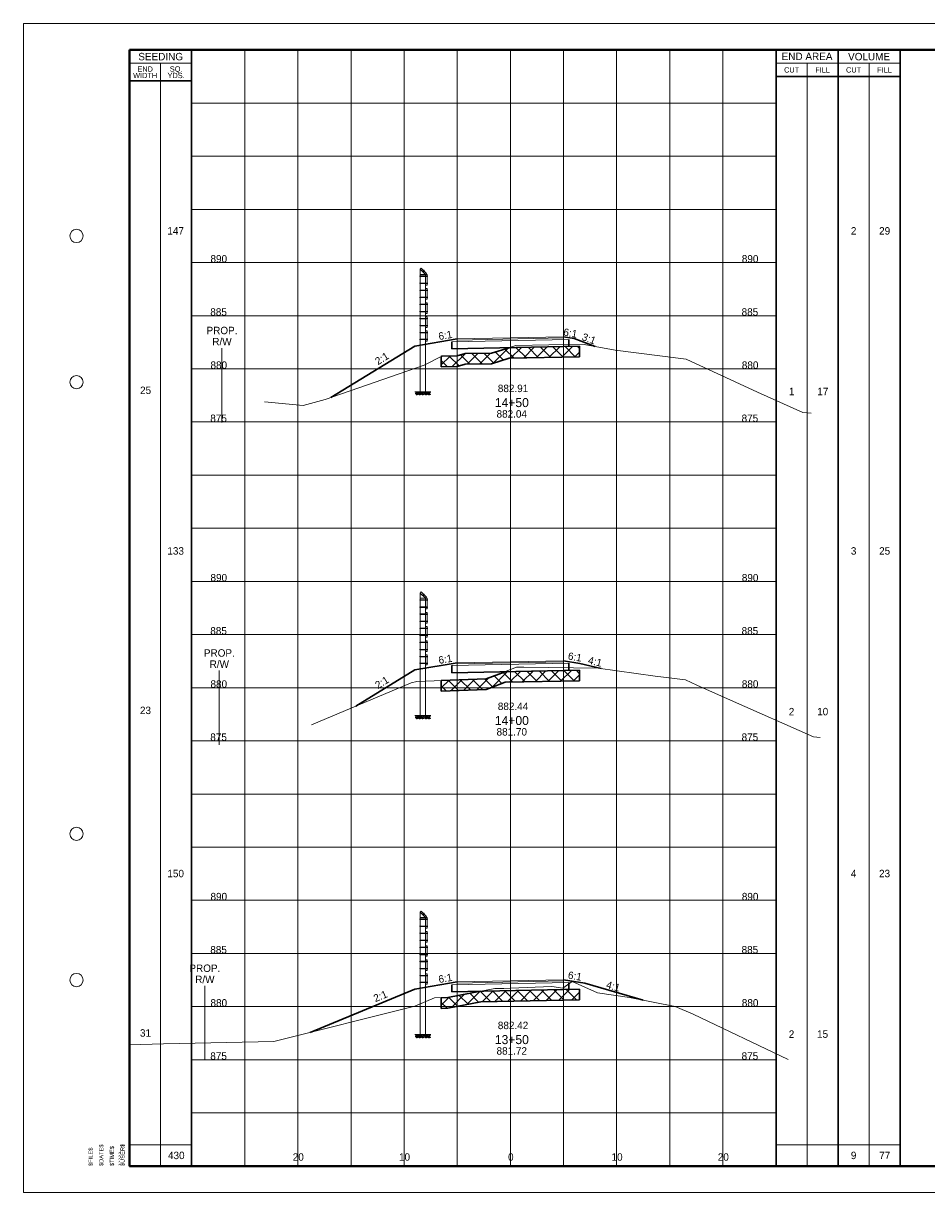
# Paper-space layout 'Layout1' of a CAD drawing. Header units: feet. Extents: x -1005 to 2379, y -670 to 6548.
# Tile 5 of 69: x -10 to 75, y 112 to 222. Entities that reach past the tile are written whole.
import ezdxf
from ezdxf.enums import TextEntityAlignment as Align

# ---------------------------------------------------------------- set-up
doc = ezdxf.new("R2010")
doc.units = ezdxf.units.FT
doc.header["$LTSCALE"] = 5
doc.header["$MEASUREMENT"] = 0
for name, pattern in [('DGN Style 2', [150.837143, 90.502286, -60.334857]), ('DGN Style 3', [211.172, 150.837143, -60.334857]), ('esmtshpr', [5.35, 1, -0.175, -0.175, 4]), ('fencepr', [1, 0.925, 0.075])]:
    doc.linetypes.add(name, pattern=pattern)
for name, color, linetype, lineweight in [('PV_P_Text', 7, 'Continuous', 13), ('RD_P_Cells', 7, 'Continuous', 0), ('RD_P_Fence', 230, 'fencepr', 13), ('RW_P_Esmt_SH', 193, 'esmtshpr', 40), ('SH_Border', 7, 'Continuous', 40), ('SH_Data', 7, 'Continuous', 0), ('SH_Major_Grid_Line', 254, 'Continuous', 13), ('SH_Text', 7, 'Continuous', 13), ('TX_P_20', 7, 'Continuous', 13), ('TX_P_5', 7, 'Continuous', 13), ('TX_P_Misc', 7, 'Continuous', 13), ('TX_X_5', 7, 'Continuous', 0), ('XS_P_Finished_Grade', 3, 'Continuous', 30), ('XS_P_Pavt_Surface', 251, 'Continuous', 13), ('XS_P_Subgrade', 4, 'Continuous', 30), ('XS_P_Undercut', 230, 'Continuous', 30), ('XS_X_Ground_Line', 3, 'DGN Style 2', 13)]:
    doc.layers.add(name, color=color, linetype=linetype, lineweight=lineweight)
doc.layers.add('SH_Cut_Line', color=7, linetype='DGN Style 3', lineweight=0, plot=False)
doc.layers.add('XS_P_Pavt_Layers', color=251, linetype='Continuous', lineweight=0, transparency=0.5)
doc.styles.add('Slanted-Normal LS 0.50', font='font31.shx', dxfattribs={"height": 0.14})
doc.styles.add('Slanted-Sub Title', font='font31.shx', dxfattribs={"height": 0.17})
doc.styles.add('Style-CHAR_FAST_FONT', font='CHAR_FAST_FONT.shx')
doc.styles.add('Style-FONT1', font='FONT1.shx')
doc.styles.add('Style-font30', font='font30.shx')
doc.styles.add('Style-font31', font='font31.shx')
doc.styles.add('Style-font70', font='font70.shx')

# ---------------------------------------------------------------- blocks, each defined once
blk = doc.blocks.new('CROSS_SPLIT_1')
at = {"layer": 'SH_Border', "color": 7, "linetype": 'Continuous', "lineweight": 40, "flags": 128}
blk.add_lwpolyline([(2, 21.5), (33.5, 21.5), (33.5, 0.5), (2, 0.5), (2, 21.5)], close=True, dxfattribs=at)
at = {"layer": 'SH_Border', "color": 7, "linetype": 'Continuous', "lineweight": 0}
for centre in [(1, 18), (1, 15.25), (1, 6.75), (1, 4)]:
    blk.add_circle(centre, 0.125, dxfattribs=at)
at = {"layer": 'SH_Cut_Line', "color": 7, "linetype": 'DGN Style 3', "lineweight": 0, "flags": 128}
blk.add_lwpolyline([(0, 0), (34, 0), (34, 22), (0, 22), (0, 0)], close=True, dxfattribs=at)
at = {"layer": 'SH_Data', "color": 7, "linetype": 'Continuous', "lineweight": 30}
for p, q in [((3.167, 0.5), (3.167, 21.5)), ((14.166, 0.5), (14.166, 21.5)), ((15.333, 0.5), (15.333, 21.5)), ((16.5, 0.5), (16.5, 21.5)), ((3.167, 20.917), (2, 20.917)), ((14.166, 21), (16.5, 21))]:
    blk.add_line(p, q, dxfattribs=at)
at = {"layer": 'SH_Data', "color": 7, "linetype": 'Continuous', "lineweight": 0}
for p, q in [((3.167, 21.25), (2, 21.25)), ((14.166, 21.25), (16.5, 21.25))]:
    blk.add_line(p, q, dxfattribs=at)
at = {"layer": 'SH_Data', "color": 7, "linetype": 'Continuous', "lineweight": 13}
for p, q in [((2.583, 0.5), (2.583, 21.25)), ((14.75, 0.5), (14.75, 21.25)), ((15.917, 0.5), (15.917, 21.25)), ((2, 0.9), (3.167, 0.9)), ((14.166, 0.9), (16.5, 0.9))]:
    blk.add_line(p, q, dxfattribs=at)
at = {"layer": 'SH_Major_Grid_Line', "color": 254, "linetype": 'Continuous', "lineweight": 13}
for p, q in [((4.167, 0.5), (4.167, 21.5)), ((5.167, 0.5), (5.167, 21.5)), ((6.167, 0.5), (6.167, 21.5)), ((7.167, 0.5), (7.167, 21.5)), ((8.166, 0.5), (8.166, 21.5)), ((9.166, 0.5), (9.166, 21.5)), ((10.166, 0.5), (10.166, 21.5)), ((11.166, 0.5), (11.166, 21.5)), ((12.166, 0.5), (12.166, 21.5)), ((13.166, 0.5), (13.166, 21.5)), ((3.167, 20.5), (14.166, 20.5)), ((3.167, 19.5), (14.166, 19.5)), ((3.167, 18.5), (14.166, 18.5)), ((3.167, 17.5), (14.166, 17.5)), ((3.167, 16.5), (14.166, 16.5)), ((3.167, 15.5), (14.166, 15.5)), ((3.167, 14.5), (14.166, 14.5)), ((3.167, 13.5), (14.166, 13.5)), ((3.167, 12.5), (14.166, 12.5)), ((3.167, 11.5), (14.166, 11.5)), ((3.167, 10.5), (14.166, 10.5)), ((3.167, 9.5), (14.166, 9.5)), ((3.167, 8.5), (14.166, 8.5)), ((3.167, 7.5), (14.166, 7.5)), ((3.167, 6.5), (14.166, 6.5)), ((3.167, 5.5), (14.166, 5.5)), ((3.167, 4.5), (14.166, 4.5)), ((3.167, 3.5), (14.166, 3.5)), ((3.167, 2.5), (14.166, 2.5)), ((3.167, 1.5), (14.166, 1.5))]:
    blk.add_line(p, q, dxfattribs=at)
at = {"layer": 'SH_Border', "color": 7, "linetype": 'Continuous', "lineweight": 0, "style": 'Style-FONT1'}
blk.add_text('`````', height=0.125, rotation=90, dxfattribs=at).set_placement((1.925, 0.5))
at = {"layer": 'SH_Data', "color": 7, "linetype": 'Continuous', "lineweight": 13, "style": 'Style-font30'}
for s, p in [('SEEDING', (2.584, 21.375)), ('END AREA', (14.75, 21.379)), ('VOLUME', (15.917, 21.375))]:
    blk.add_text(s, height=0.14, dxfattribs=at).set_placement(p, align=Align.MIDDLE_CENTER)
at = {"layer": 'SH_Data', "color": 7, "linetype": 'Continuous', "lineweight": 0, "style": 'Style-font30'}
for s, p in [('CUT', (14.459, 21.125)), ('FILL', (15.042, 21.125)), ('CUT', (15.625, 21.125)), ('FILL', (16.208, 21.125))]:
    blk.add_text(s, height=0.1, dxfattribs=at).set_placement(p, align=Align.MIDDLE_CENTER)
at = {"layer": 'SH_Data', "color": 7, "linetype": 'Continuous', "lineweight": 0, "char_height": 0.14, "attachment_point": 5, "line_spacing_factor": 0.728571, "style": 'Style-font30'}
for s, insert in [('\\H0.714286x;END\\PWIDTH', (2.292, 21.08)), ('\\H0.714286x;SQ.\\PYDS.', (2.875, 21.08))]:
    blk.add_mtext(s, dxfattribs=dict(at, insert=insert))
at = {"layer": 'SH_Data', "color": 7, "linetype": 'Continuous', "lineweight": 0, "style": 'Style-font70'}
for p in [(32.75, 13.25), (33.252, 13.25)]:
    blk.add_attdef('Text', text='', height=0.25, rotation=90, dxfattribs=at).set_placement(p, align=Align.MIDDLE_CENTER)
at = {"layer": 'SH_Text', "style": 'Style-font70'}
for p in [(32.75, 3.75), (33.25, 3.75)]:
    blk.add_attdef('Text', text='', height=0.25, rotation=90, dxfattribs=at).set_placement(p, align=Align.MIDDLE_CENTER)
blk = doc.blocks.new('STAMP')
at = {"layer": 'TX_P_Misc', "linetype": 'Continuous', "lineweight": 13, "style": 'Style-CHAR_FAST_FONT'}
for s, p in [('$FILE$', (-0.773, 0)), ('$DATE$', (-0.573, 0)), ('$TIME$', (-0.373, 0)), ('$USER$', (-0.173, 0))]:
    blk.add_text(s, height=0.078, rotation=90, dxfattribs=at).set_placement(p, align=Align.TOP_LEFT)
blk = doc.blocks.new('XS POINT_10')
at = {"layer": 'RW_P_Esmt_SH', "linetype": 'Continuous', "lineweight": 13}
blk.add_line((0, 3.5), (0, -3.5), dxfattribs=at)
blk = doc.blocks.new('GPKLBL_17')
at = {"layer": 'TX_P_5', "linetype": 'Continuous', "insert": (-0.51, 0.98), "char_height": 0.7, "attachment_point": 1, "rotation": 350.5377, "line_spacing_factor": 0.6, "style": 'Style-font31'}
blk.add_mtext('6:1', dxfattribs=at)
blk = doc.blocks.new('GPKLBL_18')
at = {"layer": 'TX_P_5', "linetype": 'Continuous', "extrusion": (0, 0, -1), "insert": (-0.46, 0.97), "char_height": 0.7, "attachment_point": 3, "text_direction": (-0.986394, 0.164399, 0), "line_spacing_factor": 0.6, "style": 'Style-font31'}
blk.add_mtext('6:1', dxfattribs=at)
blk = doc.blocks.new('GPKLBL_19')
at = {"layer": 'TX_P_5', "linetype": 'Continuous', "insert": (-1.05, 1.11), "char_height": 0.7, "attachment_point": 1, "rotation": 357.4276, "line_spacing_factor": 0.6, "style": 'Style-font31'}
blk.add_mtext('4:1', dxfattribs=at)
blk = doc.blocks.new('GPKLBL_20')
at = {"layer": 'TX_P_5', "linetype": 'Continuous', "insert": (2.66, 1.93), "char_height": 0.7, "attachment_point": 1, "rotation": 18.7973, "line_spacing_factor": 0.6, "style": 'Style-font31'}
blk.add_mtext('2:1', dxfattribs=at)
blk = doc.blocks.new('RCP')
at = {"layer": 'RD_P_Cells'}
for points, knots in [([(0.02, 0.09), (0.03, 0.1), (0.05, 0.11), (0.07, 0.11), (0.07, 0.12), (0.08, 0.1), (0.08, 0.09), (0.08, 0.08), (0.07, 0.07), (0.06, 0.06), (0.05, 0.05), (0.02, 0.04), (0.02, 0.05), (0.01, 0.06), (0.01, 0.07), (0.01, 0.08), (0.01, 0.08), (0.01, 0.08), (0.01, 0.09), (0.02, 0.09), (0.02, 0.09), (0.02, 0.09)], [0, 0, 0, 0, 0.258176, 0.258176, 0.258176, 0.385117, 0.385117, 0.385117, 0.555016, 0.555016, 0.555016, 0.785627, 0.785627, 0.785627, 0.908123, 0.908123, 0.908123, 0.969027, 0.969027, 0.969027, 1, 1, 1, 1]), ([(0.05, 0.33), (0.06, 0.33), (0.06, 0.34), (0.07, 0.34), (0.08, 0.35), (0.09, 0.35), (0.1, 0.35), (0.11, 0.35), (0.12, 0.35), (0.12, 0.34), (0.13, 0.33), (0.13, 0.33), (0.13, 0.32), (0.12, 0.31), (0.12, 0.3), (0.11, 0.29), (0.1, 0.28), (0.09, 0.28), (0.08, 0.28), (0.07, 0.28), (0.05, 0.27), (0.04, 0.28), (0.04, 0.29), (0.03, 0.29), (0.03, 0.3), (0.03, 0.31), (0.04, 0.32), (0.04, 0.32), (0.04, 0.32), (0.04, 0.33), (0.05, 0.33)], [0, 0, 0, 0, 0.107172, 0.107172, 0.107172, 0.224609, 0.224609, 0.224609, 0.311187, 0.311187, 0.311187, 0.390245, 0.390245, 0.390245, 0.521508, 0.521508, 0.521508, 0.650159, 0.650159, 0.650159, 0.785017, 0.785017, 0.785017, 0.874079, 0.874079, 0.874079, 0.953282, 0.953282, 0.953282, 1, 1, 1, 1]), ([(0.16, 0.26), (0.17, 0.26), (0.19, 0.27), (0.2, 0.27), (0.22, 0.27), (0.22, 0.25), (0.23, 0.23), (0.23, 0.22), (0.23, 0.2), (0.22, 0.19), (0.2, 0.18), (0.19, 0.17), (0.17, 0.17), (0.16, 0.16), (0.14, 0.16), (0.13, 0.17), (0.12, 0.17), (0.11, 0.18), (0.11, 0.18), (0.1, 0.2), (0.1, 0.22), (0.11, 0.23), (0.11, 0.24), (0.12, 0.24), (0.13, 0.25), (0.13, 0.25), (0.14, 0.26), (0.15, 0.26), (0.15, 0.26), (0.15, 0.26), (0.16, 0.26)], [0, 0, 0, 0, 0.126661, 0.126661, 0.126661, 0.253188, 0.253188, 0.253188, 0.368171, 0.368171, 0.368171, 0.509113, 0.509113, 0.509113, 0.63015, 0.63015, 0.63015, 0.70369, 0.70369, 0.70369, 0.826515, 0.826515, 0.826515, 0.907901, 0.907901, 0.907901, 0.976801, 0.976801, 0.976801, 1, 1, 1, 1]), ([(0.16, 0.11), (0.17, 0.11), (0.18, 0.11), (0.19, 0.12), (0.21, 0.12), (0.23, 0.12), (0.25, 0.1), (0.26, 0.09), (0.26, 0.07), (0.26, 0.06), (0.25, 0.05), (0.24, 0.03), (0.23, 0.02), (0.21, 0), (0.18, 0), (0.16, 0.01), (0.15, 0.02), (0.13, 0.03), (0.13, 0.05), (0.12, 0.06), (0.13, 0.07), (0.14, 0.08), (0.14, 0.09), (0.14, 0.09), (0.15, 0.1), (0.15, 0.1), (0.15, 0.1), (0.16, 0.11)], [0, 0, 0, 0, 0.098896, 0.098896, 0.098896, 0.24332, 0.24332, 0.24332, 0.355319, 0.355319, 0.355319, 0.496743, 0.496743, 0.496743, 0.673566, 0.673566, 0.673566, 0.816859, 0.816859, 0.816859, 0.906168, 0.906168, 0.906168, 0.969895, 0.969895, 0.969895, 1, 1, 1, 1]), ([(0.29, 0.35), (0.3, 0.35), (0.31, 0.36), (0.32, 0.36), (0.34, 0.36), (0.34, 0.33), (0.34, 0.32), (0.33, 0.31), (0.32, 0.3), (0.31, 0.3), (0.3, 0.29), (0.28, 0.29), (0.27, 0.3), (0.27, 0.31), (0.27, 0.32), (0.27, 0.33), (0.27, 0.33), (0.28, 0.34), (0.28, 0.34), (0.28, 0.35), (0.28, 0.35), (0.29, 0.35)], [0, 0, 0, 0, 0.188286, 0.188286, 0.188286, 0.356428, 0.356428, 0.356428, 0.541746, 0.541746, 0.541746, 0.732506, 0.732506, 0.732506, 0.852511, 0.852511, 0.852511, 0.937171, 0.937171, 0.937171, 1, 1, 1, 1]), ([(0.31, 0.2), (0.32, 0.21), (0.33, 0.21), (0.34, 0.22), (0.35, 0.22), (0.36, 0.2), (0.36, 0.18), (0.37, 0.17), (0.36, 0.16), (0.35, 0.14), (0.34, 0.13), (0.33, 0.13), (0.32, 0.12), (0.31, 0.12), (0.3, 0.12), (0.29, 0.13), (0.28, 0.14), (0.27, 0.15), (0.27, 0.16), (0.28, 0.17), (0.28, 0.19), (0.29, 0.19), (0.29, 0.2), (0.3, 0.2), (0.31, 0.2)], [0, 0, 0, 0, 0.135762, 0.135762, 0.135762, 0.276579, 0.276579, 0.276579, 0.425633, 0.425633, 0.425633, 0.565886, 0.565886, 0.565886, 0.678149, 0.678149, 0.678149, 0.814077, 0.814077, 0.814077, 0.922173, 0.922173, 0.922173, 1, 1, 1, 1])]:
    blk.add_open_spline(points, degree=3, knots=knots, dxfattribs=at)
blk = doc.blocks.new('XS POINT_11')
at = {"layer": 'RW_P_Esmt_SH', "linetype": 'Continuous', "lineweight": 13}
blk.add_line((0, 3.5), (0, -3.5), dxfattribs=at)
blk = doc.blocks.new('GPKLBL_21')
at = {"layer": 'TX_P_5', "linetype": 'Continuous', "insert": (-0.51, 0.98), "char_height": 0.7, "attachment_point": 1, "rotation": 350.5377, "line_spacing_factor": 0.6, "style": 'Style-font31'}
blk.add_mtext('6:1', dxfattribs=at)
blk = doc.blocks.new('GPKLBL_22')
at = {"layer": 'TX_P_5', "linetype": 'Continuous', "extrusion": (0, 0, -1), "insert": (-0.46, 0.97), "char_height": 0.7, "attachment_point": 3, "text_direction": (-0.986394, 0.164399, 0), "line_spacing_factor": 0.6, "style": 'Style-font31'}
blk.add_mtext('6:1', dxfattribs=at)
blk = doc.blocks.new('GPKLBL_23')
at = {"layer": 'TX_P_5', "linetype": 'Continuous', "insert": (2.66, 1.93), "char_height": 0.7, "attachment_point": 1, "rotation": 18.7973, "line_spacing_factor": 0.6, "style": 'Style-font31'}
blk.add_mtext('2:1', dxfattribs=at)
blk = doc.blocks.new('GPKLBL_24')
at = {"layer": 'TX_P_5', "insert": (-0.3, 1.31), "char_height": 0.7, "attachment_point": 1, "rotation": 346.5652, "line_spacing_factor": 0.6, "style": 'Style-font31'}
blk.add_mtext('4:1', dxfattribs=at)
blk = doc.blocks.new('XS POINT_12')
at = {"layer": 'RW_P_Esmt_SH', "linetype": 'Continuous', "lineweight": 13}
blk.add_line((0, 3.5), (0, -3.5), dxfattribs=at)
blk = doc.blocks.new('GPKLBL_25')
at = {"layer": 'TX_P_5', "linetype": 'Continuous', "insert": (-0.51, 0.98), "char_height": 0.7, "attachment_point": 1, "rotation": 350.5377, "line_spacing_factor": 0.6, "style": 'Style-font31'}
blk.add_mtext('6:1', dxfattribs=at)
blk = doc.blocks.new('GPKLBL_26')
at = {"layer": 'TX_P_5', "linetype": 'Continuous', "extrusion": (0, 0, -1), "insert": (-0.46, 0.97), "char_height": 0.7, "attachment_point": 3, "text_direction": (-0.986394, 0.164399, 0), "line_spacing_factor": 0.6, "style": 'Style-font31'}
blk.add_mtext('6:1', dxfattribs=at)
blk = doc.blocks.new('GPKLBL_27')
at = {"layer": 'TX_P_5', "linetype": 'Continuous', "insert": (2.66, 1.93), "char_height": 0.7, "attachment_point": 1, "rotation": 18.7973, "line_spacing_factor": 0.6, "style": 'Style-font31'}
blk.add_mtext('2:1', dxfattribs=at)
blk = doc.blocks.new('GPKLBL_28')
at = {"layer": 'TX_P_5', "insert": (-0.35, 1.35), "char_height": 0.7, "attachment_point": 1, "rotation": 339.4256, "line_spacing_factor": 0.6, "style": 'Style-font31'}
blk.add_mtext('3:1', dxfattribs=at)

psp = doc.layouts.get("Layout1")

# ---------------------------------------------------------------- hatches: boundary and pattern name
at = {"layer": 'XS_P_Undercut', "lineweight": 0}
h = psp.add_hatch(dxfattribs=at)
h.set_pattern_fill('CROSSHATCH', color=256, style=0, pattern_type=2)
h.set_pattern_definition([(45, (37.7863, 191.74726), (-0.589255, 0.589255), []), (315, (37.7863, 191.74726), (0.589255, 0.589255), [])])
h.paths.add_polyline_path([(35.7, 191.99), (34.06, 191.46), (31.58, 191.45), (30.82, 191.23), (29.37, 191.18), (29.33, 191.16), (29.33, 190.18), (30.82, 190.23), (31.58, 190.45), (34.06, 190.46), (35.7, 190.99), (42.33, 191.12), (42.33, 192.12), (41.33, 192.1)])
h = psp.add_hatch(dxfattribs=at)
h.set_pattern_fill('CROSSHATCH', color=256, style=0, pattern_type=2)
h.set_pattern_definition([(45, (38.85096, 161.26155), (-0.589255, 0.589255), []), (315, (38.85096, 161.26155), (0.589255, 0.589255), [])])
h.paths.add_polyline_path([(35.35, 161.51), (34.05, 161.01), (33.55, 160.84), (29.33, 160.69), (29.33, 159.69), (33.55, 159.84), (34.05, 160.01), (35.35, 160.51), (42.33, 160.65), (42.33, 161.65), (41.33, 161.63)])
h = psp.add_hatch(dxfattribs=at)
h.set_pattern_fill('CROSSHATCH', color=256, style=0, pattern_type=2)
h.set_pattern_definition([(45, (35.934, 130.8553), (-0.58926, 0.58926), []), (315, (35.934, 130.8553), (0.58926, 0.58926), [])])
h.paths.add_polyline_path([(33.04, 131.45), (33.03, 131.45), (29.94, 130.85), (29.33, 130.83), (29.33, 129.83), (29.94, 129.85), (33.04, 130.45), (42.33, 130.63), (42.33, 131.63), (41.33, 131.61)])

# ---------------------------------------------------------------- linework, layer by layer
at = {"layer": 'RD_P_Fence'}
for p, q in [((27.33, 199.38), (27.43, 199.48)), ((27.72, 199.24), (27.69, 199.27)), ((27.83, 198.88), (27.93, 198.98)), ((28.04, 198.7), (28.04, 198.74)), ((28.04, 198.03), (28.04, 198.07)), ((28.04, 197.37), (28.04, 197.41)), ((28.04, 196.7), (28.04, 196.74)), ((28.04, 196.04), (28.04, 196.08)), ((28.04, 195.37), (28.04, 195.41)), ((28.04, 194.71), (28.04, 194.75)), ((28.04, 194.04), (28.04, 194.08)), ((28.04, 193.38), (28.04, 193.42)), ((28.04, 192.75), (28.04, 192.79)), ((27.33, 168.91), (27.43, 169.01)), ((27.72, 168.77), (27.69, 168.8)), ((27.83, 168.41), (27.93, 168.51)), ((28.04, 168.23), (28.04, 168.27)), ((28.04, 167.56), (28.04, 167.6)), ((28.04, 166.9), (28.04, 166.94)), ((28.04, 166.23), (28.04, 166.27)), ((28.04, 165.57), (28.04, 165.61)), ((28.04, 164.9), (28.04, 164.94)), ((28.04, 164.24), (28.04, 164.28)), ((28.04, 163.57), (28.04, 163.61)), ((28.04, 162.91), (28.04, 162.95)), ((28.04, 162.28), (28.04, 162.32)), ((27.33, 138.89), (27.43, 138.99)), ((27.72, 138.75), (27.69, 138.78)), ((27.83, 138.39), (27.93, 138.49)), ((28.04, 138.21), (28.04, 138.25)), ((28.04, 137.54), (28.04, 137.58)), ((28.04, 136.88), (28.04, 136.92)), ((28.04, 136.21), (28.04, 136.25)), ((28.04, 135.55), (28.04, 135.59)), ((28.04, 134.88), (28.04, 134.92)), ((28.04, 134.22), (28.04, 134.26)), ((28.04, 133.55), (28.04, 133.59)), ((28.04, 132.89), (28.04, 132.93)), ((28.04, 132.26), (28.04, 132.3))]:
    psp.add_line(p, q, dxfattribs=at)
at = {"layer": 'RD_P_Fence', "linetype": 'Continuous'}
for p, q in [((27.33, 199.38), (27.33, 187.85)), ((27.33, 199.38), (27.83, 198.88)), ((27.43, 199.48), (27.93, 198.98)), ((27.55, 199.13), (27.69, 199.27)), ((27.58, 199.1), (27.72, 199.24)), ((27.65, 199.26), (27.66, 199.27)), ((27.72, 199.21), (27.66, 199.27)), ((27.7, 199.2), (27.72, 199.21)), ((27.33, 198.88), (27.83, 198.88)), ((27.33, 198.74), (28.04, 198.74)), ((27.33, 198.7), (28.04, 198.7)), ((27.33, 198.07), (28.04, 198.07)), ((27.33, 198.03), (28.04, 198.03)), ((27.83, 198.88), (27.83, 187.85)), ((27.83, 198.88), (28, 198.88)), ((28, 197.88), (28, 198.88)), ((28, 198.76), (28.02, 198.76)), ((28, 198.68), (28.02, 198.68)), ((28, 198.09), (28.02, 198.09)), ((28, 198.01), (28.02, 198.01)), ((28.02, 198.68), (28.02, 198.76)), ((28.02, 198.01), (28.02, 198.09)), ((27.33, 197.41), (28.04, 197.41)), ((27.33, 197.37), (28.04, 197.37)), ((27.83, 197.88), (28, 197.88)), ((27.83, 197.55), (28, 197.55)), ((28, 196.55), (28, 197.55)), ((28, 197.43), (28.02, 197.43)), ((28, 197.35), (28.02, 197.35)), ((28.02, 197.35), (28.02, 197.43)), ((27.33, 196.74), (28.04, 196.74)), ((27.33, 196.7), (28.04, 196.7)), ((27.33, 196.08), (28.04, 196.08)), ((27.33, 196.04), (28.04, 196.04)), ((27.83, 196.55), (28, 196.55)), ((27.83, 196.22), (28, 196.22)), ((28, 196.76), (28.02, 196.76)), ((28, 196.68), (28.02, 196.68)), ((28, 195.22), (28, 196.22)), ((28, 196.1), (28.02, 196.1)), ((28, 196.02), (28.02, 196.02)), ((28.02, 196.68), (28.02, 196.76)), ((28.02, 196.02), (28.02, 196.1)), ((27.33, 195.41), (28.04, 195.41)), ((27.33, 195.37), (28.04, 195.37)), ((27.33, 194.75), (28.04, 194.75)), ((27.33, 194.71), (28.04, 194.71)), ((27.83, 195.22), (28, 195.22)), ((27.83, 194.89), (28, 194.89)), ((28, 195.43), (28.02, 195.43)), ((28, 195.35), (28.02, 195.35)), ((28, 193.89), (28, 194.89)), ((28, 194.77), (28.02, 194.77)), ((28.02, 195.35), (28.02, 195.43)), ((28.02, 194.69), (28.02, 194.77)), ((27.33, 194.08), (28.04, 194.08)), ((27.33, 194.04), (28.04, 194.04)), ((27.83, 193.89), (28, 193.89)), ((28, 194.69), (28.02, 194.69)), ((28, 194.1), (28.02, 194.1)), ((28, 194.02), (28.02, 194.02)), ((28.02, 194.02), (28.02, 194.1)), ((27.33, 193.42), (28.04, 193.42)), ((27.33, 193.38), (28.04, 193.38)), ((27.33, 192.79), (28.04, 192.79)), ((27.33, 192.75), (28.04, 192.75)), ((27.83, 193.56), (28, 193.56)), ((27.83, 192.61), (28, 192.61)), ((28, 192.61), (28, 193.56)), ((28, 193.44), (28.02, 193.44)), ((28, 193.36), (28.02, 193.36)), ((28, 192.81), (28.02, 192.81)), ((28, 192.73), (28.02, 192.73)), ((28.02, 193.36), (28.02, 193.44)), ((28.02, 192.73), (28.02, 192.81)), ((27.33, 187.85), (27.83, 187.85)), ((27.33, 168.91), (27.33, 157.38)), ((27.33, 168.91), (27.83, 168.41)), ((27.33, 168.41), (27.83, 168.41)), ((27.43, 169.01), (27.93, 168.51)), ((27.55, 168.66), (27.69, 168.8)), ((27.58, 168.63), (27.72, 168.77)), ((27.65, 168.79), (27.66, 168.8)), ((27.72, 168.74), (27.66, 168.8)), ((27.7, 168.73), (27.72, 168.74)), ((27.83, 168.41), (27.83, 157.38)), ((27.83, 168.41), (28, 168.41)), ((28, 167.41), (28, 168.41)), ((27.33, 168.27), (28.04, 168.27)), ((27.33, 168.23), (28.04, 168.23)), ((27.33, 167.6), (28.04, 167.6)), ((27.33, 167.56), (28.04, 167.56)), ((27.83, 167.41), (28, 167.41)), ((28, 168.29), (28.02, 168.29)), ((28, 168.21), (28.02, 168.21)), ((28, 167.62), (28.02, 167.62)), ((28, 167.54), (28.02, 167.54)), ((28.02, 168.21), (28.02, 168.29)), ((28.02, 167.54), (28.02, 167.62)), ((27.33, 166.94), (28.04, 166.94)), ((27.33, 166.9), (28.04, 166.9)), ((27.33, 166.27), (28.04, 166.27)), ((27.33, 166.23), (28.04, 166.23)), ((27.83, 167.08), (28, 167.08)), ((28, 166.08), (28, 167.08)), ((28, 166.96), (28.02, 166.96)), ((28, 166.88), (28.02, 166.88)), ((28, 166.29), (28.02, 166.29)), ((28, 166.21), (28.02, 166.21)), ((28.02, 166.88), (28.02, 166.96)), ((28.02, 166.21), (28.02, 166.29)), ((27.33, 165.61), (28.04, 165.61)), ((27.33, 165.57), (28.04, 165.57)), ((27.83, 166.08), (28, 166.08)), ((27.83, 165.75), (28, 165.75)), ((28, 164.75), (28, 165.75)), ((28, 165.63), (28.02, 165.63)), ((28, 165.55), (28.02, 165.55)), ((28.02, 165.55), (28.02, 165.63)), ((27.33, 164.94), (28.04, 164.94)), ((27.33, 164.9), (28.04, 164.9)), ((27.33, 164.28), (28.04, 164.28)), ((27.33, 164.24), (28.04, 164.24)), ((27.83, 164.75), (28, 164.75)), ((27.83, 164.42), (28, 164.42)), ((28, 164.96), (28.02, 164.96)), ((28, 164.88), (28.02, 164.88)), ((28, 163.42), (28, 164.42)), ((28, 164.3), (28.02, 164.3)), ((28, 164.22), (28.02, 164.22)), ((28.02, 164.88), (28.02, 164.96)), ((28.02, 164.22), (28.02, 164.3)), ((27.33, 163.61), (28.04, 163.61)), ((27.33, 163.57), (28.04, 163.57)), ((27.33, 162.95), (28.04, 162.95)), ((27.33, 162.91), (28.04, 162.91)), ((27.83, 163.42), (28, 163.42)), ((27.83, 163.09), (28, 163.09)), ((28, 163.63), (28.02, 163.63)), ((28, 163.55), (28.02, 163.55)), ((28, 162.14), (28, 163.09)), ((28, 162.97), (28.02, 162.97)), ((28, 162.89), (28.02, 162.89)), ((28.02, 163.55), (28.02, 163.63)), ((28.02, 162.89), (28.02, 162.97)), ((27.33, 162.32), (28.04, 162.32)), ((27.33, 162.28), (28.04, 162.28)), ((27.83, 162.14), (28, 162.14)), ((28, 162.34), (28.02, 162.34)), ((28, 162.26), (28.02, 162.26)), ((28.02, 162.26), (28.02, 162.34)), ((27.33, 157.38), (27.83, 157.38)), ((27.33, 138.89), (27.33, 127.36)), ((27.33, 138.89), (27.83, 138.39)), ((27.43, 138.99), (27.93, 138.49)), ((27.55, 138.64), (27.69, 138.78)), ((27.58, 138.61), (27.72, 138.75)), ((27.65, 138.77), (27.66, 138.78)), ((27.72, 138.72), (27.66, 138.78)), ((27.7, 138.71), (27.72, 138.72)), ((27.33, 138.39), (27.83, 138.39)), ((27.33, 138.25), (28.04, 138.25)), ((27.33, 138.21), (28.04, 138.21)), ((27.33, 137.58), (28.04, 137.58)), ((27.33, 137.54), (28.04, 137.54)), ((27.83, 138.39), (27.83, 127.36)), ((27.83, 138.39), (28, 138.39)), ((28, 137.39), (28, 138.39)), ((28, 138.27), (28.02, 138.27)), ((28, 138.19), (28.02, 138.19)), ((28, 137.6), (28.02, 137.6)), ((28, 137.52), (28.02, 137.52)), ((28.02, 138.19), (28.02, 138.27)), ((28.02, 137.52), (28.02, 137.6)), ((27.33, 136.92), (28.04, 136.92)), ((27.33, 136.88), (28.04, 136.88)), ((27.83, 137.39), (28, 137.39)), ((27.83, 137.06), (28, 137.06)), ((28, 136.06), (28, 137.06)), ((28, 136.94), (28.02, 136.94)), ((28, 136.86), (28.02, 136.86)), ((28.02, 136.86), (28.02, 136.94)), ((27.33, 136.25), (28.04, 136.25)), ((27.33, 136.21), (28.04, 136.21)), ((27.33, 135.59), (28.04, 135.59)), ((27.33, 135.55), (28.04, 135.55)), ((27.83, 136.06), (28, 136.06)), ((27.83, 135.73), (28, 135.73)), ((28, 136.27), (28.02, 136.27)), ((28, 136.19), (28.02, 136.19)), ((28, 134.73), (28, 135.73)), ((28, 135.61), (28.02, 135.61)), ((28, 135.53), (28.02, 135.53)), ((28.02, 136.19), (28.02, 136.27)), ((28.02, 135.53), (28.02, 135.61)), ((27.33, 134.92), (28.04, 134.92)), ((27.33, 134.88), (28.04, 134.88)), ((27.33, 134.26), (28.04, 134.26)), ((27.33, 134.22), (28.04, 134.22)), ((27.83, 134.73), (28, 134.73)), ((27.83, 134.4), (28, 134.4)), ((28, 134.94), (28.02, 134.94)), ((28, 134.86), (28.02, 134.86)), ((28, 133.4), (28, 134.4)), ((28, 134.28), (28.02, 134.28)), ((28.02, 134.86), (28.02, 134.94)), ((28.02, 134.2), (28.02, 134.28)), ((27.33, 133.59), (28.04, 133.59)), ((27.33, 133.55), (28.04, 133.55)), ((27.83, 133.4), (28, 133.4)), ((28, 134.2), (28.02, 134.2)), ((28, 133.61), (28.02, 133.61)), ((28, 133.53), (28.02, 133.53)), ((28.02, 133.53), (28.02, 133.61)), ((27.33, 132.93), (28.04, 132.93)), ((27.33, 132.89), (28.04, 132.89)), ((27.33, 132.3), (28.04, 132.3)), ((27.33, 132.26), (28.04, 132.26)), ((27.83, 133.07), (28, 133.07)), ((27.83, 132.12), (28, 132.12)), ((28, 132.12), (28, 133.07)), ((28, 132.95), (28.02, 132.95)), ((28, 132.87), (28.02, 132.87)), ((28, 132.32), (28.02, 132.32)), ((28, 132.24), (28.02, 132.24)), ((28.02, 132.87), (28.02, 132.95)), ((28.02, 132.24), (28.02, 132.32)), ((27.33, 127.36), (27.83, 127.36))]:
    psp.add_line(p, q, dxfattribs=at)
at = {"layer": 'RD_P_Fence', "ltscale": 1.166667}
for centre in [(27.35, 198.72), (27.35, 198.05), (27.35, 197.39), (27.35, 196.72), (27.35, 196.06), (27.35, 195.39), (27.35, 194.73), (27.35, 194.06), (27.35, 193.4), (27.35, 192.77), (27.35, 168.25), (27.35, 167.58), (27.35, 166.92), (27.35, 166.25), (27.35, 165.59), (27.35, 164.92), (27.35, 164.26), (27.35, 163.59), (27.35, 162.93), (27.35, 162.3), (27.35, 138.23), (27.35, 137.56), (27.35, 136.9), (27.35, 136.23), (27.35, 135.57), (27.35, 134.9), (27.35, 134.24), (27.35, 133.57), (27.35, 132.91), (27.35, 132.28)]:
    psp.add_arc(centre, 0.03, 119.8659, 240.1341, dxfattribs=at)
at = {"layer": 'XS_P_Finished_Grade'}
for p, q in [((26.83, 192.14), (30.83, 192.81)), ((41.82, 192.85), (40.83, 193.01)), ((41.82, 192.85), (43.82, 192.09)), ((26.83, 192.14), (18.93, 187.29)), ((26.83, 161.67), (30.83, 162.34)), ((42.36, 162.29), (40.83, 162.54)), ((42.36, 162.29), (44.36, 161.81)), ((26.83, 161.67), (21.28, 158.27)), ((26.83, 131.65), (30.83, 132.32)), ((42.83, 132.19), (40.83, 132.52)), ((42.83, 132.19), (48.33, 130.61)), ((26.83, 131.65), (16.99, 127.57))]:
    psp.add_line(p, q, dxfattribs=at)
at = {"layer": 'XS_P_Pavt_Layers', "color": 2, "lineweight": 13}
for p, q in [((30.33, 192.55), (41.33, 192.77)), ((30.83, 192.71), (40.83, 192.91)), ((30.33, 162.08), (41.33, 162.3)), ((30.83, 162.24), (40.83, 162.44)), ((30.33, 132.06), (41.33, 132.28)), ((30.83, 132.22), (40.83, 132.42))]:
    psp.add_line(p, q, dxfattribs=at)
at = {"layer": 'XS_P_Pavt_Surface', "color": 193}
for p, q in [((30.83, 192.81), (40.83, 193.01)), ((30.83, 192.81), (30.83, 192.56)), ((40.83, 193.01), (40.83, 192.76)), ((30.83, 162.34), (40.83, 162.54)), ((30.83, 162.34), (30.83, 162.09)), ((40.83, 162.54), (40.83, 162.29)), ((30.83, 132.32), (40.83, 132.52)), ((30.83, 132.32), (30.83, 132.07)), ((40.83, 132.52), (40.83, 132.27))]:
    psp.add_line(p, q, dxfattribs=at)
at = {"layer": 'XS_P_Subgrade'}
for p, q in [((30.33, 192.55), (30.33, 191.88)), ((41.33, 192.77), (41.33, 192.1)), ((30.33, 191.88), (42.33, 192.12)), ((30.33, 162.08), (30.33, 161.41)), ((41.33, 162.3), (41.33, 161.63)), ((30.33, 161.41), (42.33, 161.65)), ((30.33, 132.06), (30.33, 131.39)), ((41.33, 132.28), (41.33, 131.61)), ((30.33, 131.39), (42.33, 131.63))]:
    psp.add_line(p, q, dxfattribs=at)
at = {"layer": 'XS_P_Subgrade', "lineweight": 13}
for p, q in [((27.33, 187.85), (26.84, 187.85)), ((27.83, 187.85), (28.34, 187.85)), ((27.33, 157.38), (26.84, 157.38)), ((27.83, 157.38), (28.34, 157.38)), ((27.33, 127.36), (26.84, 127.36)), ((27.83, 127.36), (28.34, 127.36))]:
    psp.add_line(p, q, dxfattribs=at)
at = {"layer": 'XS_P_Undercut', "lineweight": 30}
for p, q in [((42.33, 192.12), (42.33, 191.12)), ((29.33, 191.16), (29.33, 190.18)), ((35.7, 190.99), (42.33, 191.12)), ((29.33, 160.69), (29.33, 159.69)), ((35.35, 160.51), (42.33, 160.65)), ((42.33, 161.65), (42.33, 160.65)), ((42.33, 131.63), (42.33, 130.63)), ((29.33, 130.83), (29.33, 129.83)), ((33.04, 130.45), (42.33, 130.63))]:
    psp.add_line(p, q, dxfattribs=at)
at = {"layer": 'XS_P_Undercut', "lineweight": 0, "flags": 128}
for points in [[(35.7, 191.99), (34.06, 191.46), (31.58, 191.45), (30.82, 191.23), (29.37, 191.18), (29.33, 191.16), (29.33, 190.18), (30.82, 190.23), (31.58, 190.45), (34.06, 190.46), (35.7, 190.99), (42.33, 191.12), (42.33, 192.12), (41.33, 192.1), (35.7, 191.99)], [(35.35, 161.51), (34.05, 161.01), (33.55, 160.84), (29.33, 160.69), (29.33, 159.69), (33.55, 159.84), (34.05, 160.01), (35.35, 160.51), (42.33, 160.65), (42.33, 161.65), (41.33, 161.63), (35.35, 161.51)], [(33.04, 131.45), (33.03, 131.45), (29.94, 130.85), (29.33, 130.83), (29.33, 129.83), (29.94, 129.85), (33.04, 130.45), (42.33, 130.63), (42.33, 131.63), (41.33, 131.61), (33.04, 131.45)]]:
    psp.add_lwpolyline(points, close=True, dxfattribs=at)
at = {"layer": 'XS_P_Undercut', "flags": 128}
for points in [[(29.33, 191.16), (29.37, 191.18), (30.82, 191.23), (31.58, 191.45), (34.06, 191.46), (35.7, 191.99)], [(29.33, 190.18), (30.82, 190.23), (31.58, 190.45), (34.06, 190.46), (35.7, 190.99)], [(29.33, 160.69), (33.55, 160.84), (35.35, 161.51)], [(29.33, 159.69), (33.55, 159.84), (34.05, 160.01), (35.35, 160.51)], [(29.33, 130.83), (29.94, 130.85), (33.03, 131.45)], [(29.33, 129.83), (29.94, 129.85), (33.04, 130.45)]]:
    psp.add_lwpolyline(points, dxfattribs=at)
at = {"layer": 'XS_X_Ground_Line', "flags": 128}
for points in [[(12.69, 186.91), (16.33, 186.56), (18.39, 187.11), (27.73, 190.36), (29.37, 191.18), (30.82, 191.23), (31.58, 191.45), (34.06, 191.46), (35.83, 192.04), (36.34, 192.2), (39.44, 192.26), (42.76, 192.28), (45.7, 191.76), (52.36, 190.92), (59.08, 187.81), (63.35, 185.9), (64.15, 185.84)], [(17.11, 156.51), (26.49, 160.46), (27.04, 160.6), (33.55, 160.84), (34.05, 161.01), (35.83, 161.7), (36.39, 161.92), (37.11, 161.93), (44.1, 161.84), (49.45, 161.1), (52.31, 160.73), (53.38, 160.24), (56.53, 158.83), (64.35, 155.39), (64.99, 155.33)], [(0, 126.41), (3.18, 126.5), (13.57, 126.72), (26.85, 130.04), (28.7, 130.81), (29.94, 130.85), (34.38, 131.7), (35.22, 131.69), (35.83, 131.72), (39.74, 131.88), (40.77, 131.74), (41.64, 132.35), (44.04, 131.31), (47.05, 130.86), (51.35, 130.01), (53.02, 129.29), (61.97, 125.03)]]:
    psp.add_lwpolyline(points, dxfattribs=at)

# ---------------------------------------------------------------- block references
at = {"layer": 'RD_P_Cells', "extrusion": (0, 0, -1), "xscale": 0.75, "yscale": 0.75, "zscale": 0.75}
for p in [(-27.17, 187.54), (-27.44, 187.54), (-27.71, 187.54), (-28.03, 187.54), (-28.31, 187.54), (-27.17, 157.07), (-27.44, 157.07), (-27.71, 157.07), (-28.03, 157.07), (-28.31, 157.07), (-27.17, 127.05), (-27.44, 127.05), (-27.71, 127.05), (-28.03, 127.05), (-28.31, 127.05)]:
    psp.add_blockref('RCP', p, dxfattribs=at)
at = {"layer": 'RW_P_Esmt_SH', "linetype": 'Continuous', "lineweight": 13}
for name, p in [('XS POINT_12', (8.69, 188.46)), ('XS POINT_11', (8.44, 158.12)), ('XS POINT_10', (7.08, 128.46))]:
    psp.add_blockref(name, p, dxfattribs=at)
at = {"layer": 'SH_Cut_Line', "color": 7, "linetype": 'DGN Style 3', "lineweight": 0, "xscale": 5, "yscale": 5, "zscale": 5}
psp.add_blockref('CROSS_SPLIT_1', (-10, 112.5), dxfattribs=at)
at = {"layer": 'TX_P_5', "linetype": 'Continuous'}
for name, p in [('GPKLBL_25', (41.4, 192.84)), ('GPKLBL_21', (41.83, 162.37)), ('GPKLBL_17', (41.83, 132.35))]:
    psp.add_blockref(name, p, dxfattribs=at)
at = {"layer": 'TX_P_5', "linetype": 'Continuous', "extrusion": (0, 0, -1)}
for name, p in [('GPKLBL_26', (-29.83, 192.64)), ('GPKLBL_22', (-29.83, 162.17)), ('GPKLBL_18', (-29.83, 132.15))]:
    psp.add_blockref(name, p, dxfattribs=at)
at = {"layer": 'TX_P_5'}
for name, p in [('GPKLBL_28', (43.09, 192.04)), ('GPKLBL_24', (43.55, 161.64))]:
    psp.add_blockref(name, p, dxfattribs=at)
at = {"layer": 'TX_P_5', "linetype": 'Continuous'}
for name, p, rotation in [('GPKLBL_27', (20.83, 188.46), 12.72942484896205), ('GPKLBL_23', (20.83, 157.99), 12.72942484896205), ('GPKLBL_19', (45.74, 131.11), 346.5431872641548), ('GPKLBL_20', (20.33, 128.96), 3.718522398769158)]:
    psp.add_blockref(name, p, dxfattribs=dict(at, rotation=rotation))
at = {"layer": 'TX_P_Misc', "linetype": 'Continuous', "lineweight": 13, "xscale": 5, "yscale": 5, "zscale": 5}
psp.add_blockref('STAMP', (0, 115), dxfattribs=at)

# ---------------------------------------------------------------- texts
at = {"layer": 'PV_P_Text', "style": 'Slanted-Normal LS 0.50'}
for s, p in [(' 882.91', (35.95, 187.81)), (' 882.44', (35.95, 157.9)), (' 882.42', (35.95, 127.88))]:
    psp.add_text(s, height=0.7, dxfattribs=at).set_placement(p, align=Align.CENTER)
at = {"layer": 'RW_P_Esmt_SH', "linetype": 'Continuous', "lineweight": 13, "char_height": 0.7, "attachment_point": 2, "line_spacing_factor": 0.9, "style": 'Style-font31'}
for insert in [(8.69, 193.96), (8.44, 163.62), (7.08, 133.96)]:
    psp.add_mtext('PROP.\\PR/W', dxfattribs=dict(at, insert=insert))
at = {"layer": 'SH_Text', "style": 'Style-font31'}
for s, p in [('890', (8.39, 200)), ('890', (58.39, 200)), ('885', (8.37, 195)), ('885', (58.37, 195)), ('880', (8.39, 190)), ('880', (58.39, 190)), ('875', (8.37, 185)), ('875', (58.37, 185)), ('890', (8.39, 170)), ('890', (58.39, 170)), ('885', (8.37, 165)), ('885', (58.37, 165)), ('880', (8.39, 160)), ('880', (58.39, 160)), ('875', (8.37, 155)), ('875', (58.37, 155)), ('890', (8.39, 140)), ('890', (58.39, 140)), ('885', (8.37, 135)), ('885', (58.37, 135)), ('880', (8.39, 130)), ('880', (58.39, 130)), ('875', (8.37, 125)), ('875', (58.37, 125)), ('20', (15.87, 115.5)), ('10', (25.87, 115.5)), ('0', (35.87, 115.5)), ('0', (35.87, 115.5)), ('10', (45.87, 115.5)), ('20', (55.87, 115.5))]:
    psp.add_text(s, height=0.7, dxfattribs=at).set_placement(p, align=Align.CENTER)
at = {"layer": 'TX_P_20', "style": 'Slanted-Normal LS 0.50'}
for s, p in [('147', (4.33, 202.98)), ('2', (68.13, 202.98)), ('29', (71.05, 202.98)), ('25', (1.5, 187.98)), ('133', (4.33, 172.87)), ('3', (68.13, 172.87)), ('25', (71.05, 172.87)), ('23', (1.49, 157.87)), ('150', (4.33, 142.52)), ('4', (68.13, 142.52)), ('23', (71.04, 142.52)), ('31', (1.49, 127.52)), ('430', (4.39, 116)), ('9', (68.13, 116)), ('77', (71.06, 116))]:
    psp.add_text(s, height=0.7, dxfattribs=at).set_placement(p, align=Align.MIDDLE_CENTER)
at = {"layer": 'TX_P_20', "char_height": 0.7, "attachment_point": 5, "line_spacing_factor": 0.6, "style": 'Slanted-Normal LS 0.50'}
for s, insert in [('1', (62.3, 187.87)), ('17', (65.23, 187.87)), ('2', (62.29, 157.75)), ('10', (65.22, 157.75)), ('2', (62.29, 127.41)), ('15', (65.21, 127.41))]:
    psp.add_mtext(s, dxfattribs=dict(at, insert=insert))
at = {"layer": 'TX_P_5', "char_height": 0.85, "attachment_point": 5, "line_spacing_factor": 0.6, "style": 'Slanted-Sub Title'}
for s, insert in [('14+50', (35.97, 186.82)), ('14+00', (35.97, 156.91)), ('13+50', (35.97, 126.89))]:
    psp.add_mtext(s, dxfattribs=dict(at, insert=insert))
at = {"layer": 'TX_X_5', "linetype": 'Continuous', "style": 'Style-font31'}
for s, p in [('882.04', (35.96, 186.11)), ('881.70', (35.96, 156.2)), ('881.72', (35.96, 126.18))]:
    psp.add_text(s, height=0.7, dxfattribs=at).set_placement(p, align=Align.TOP_CENTER)

doc.saveas('drawing.dxf')
